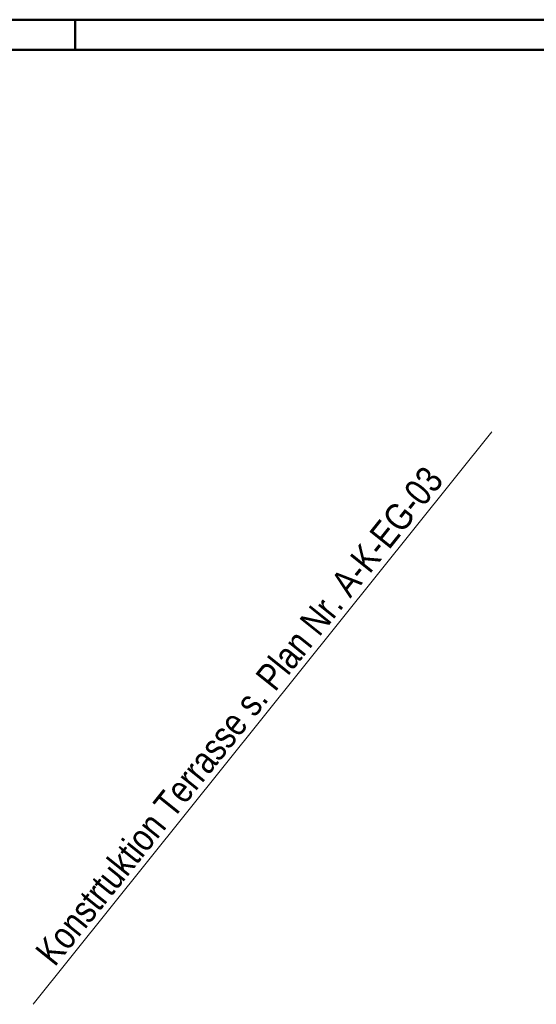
# Model space of a CAD drawing. Header units: millimetres. Extents: x 0 to 96, y -6 to 70.6.
# Tile 98 of 138: x 49 to 53.3, y 33.8 to 42. Entities that reach past the tile are written whole.
import ezdxf

# ---------------------------------------------------------------- set-up
doc = ezdxf.new("R2010")
doc.units = ezdxf.units.MM
doc.styles.add('Arial Narrow', font='ARIALN.TTF')

msp = doc.modelspace()

# ---------------------------------------------------------------- linework, layer by layer
at = {"color": 4, "linetype": 'Continuous', "lineweight": 50}
for p, q in [((87.5, 42.05), (0, 42.05)), ((87.25, 41.8), (1, 41.8))]:
    msp.add_line(p, q, dxfattribs=at)
at = {"color": 4, "linetype": 'Continuous', "lineweight": 50, "ltscale": 0.2}
msp.add_line((49.5, 42.05), (49.5, 41.8), dxfattribs=at)
at = {"color": 5, "linetype": 'Continuous', "lineweight": 18}
msp.add_line((52.9734073, 38.6140763), (49.1499331, 33.8432956), dxfattribs=at)

# ---------------------------------------------------------------- texts
at = {"color": 4, "lineweight": 50, "style": 'Arial Narrow'}
msp.add_text('Konstrtuktion Terrasse s. Plan Nr. A-K-EG-03', height=0.225, rotation=51.29006661, dxfattribs=at).set_placement((49.3298721, 34.1491919))

doc.saveas('drawing.dxf')
